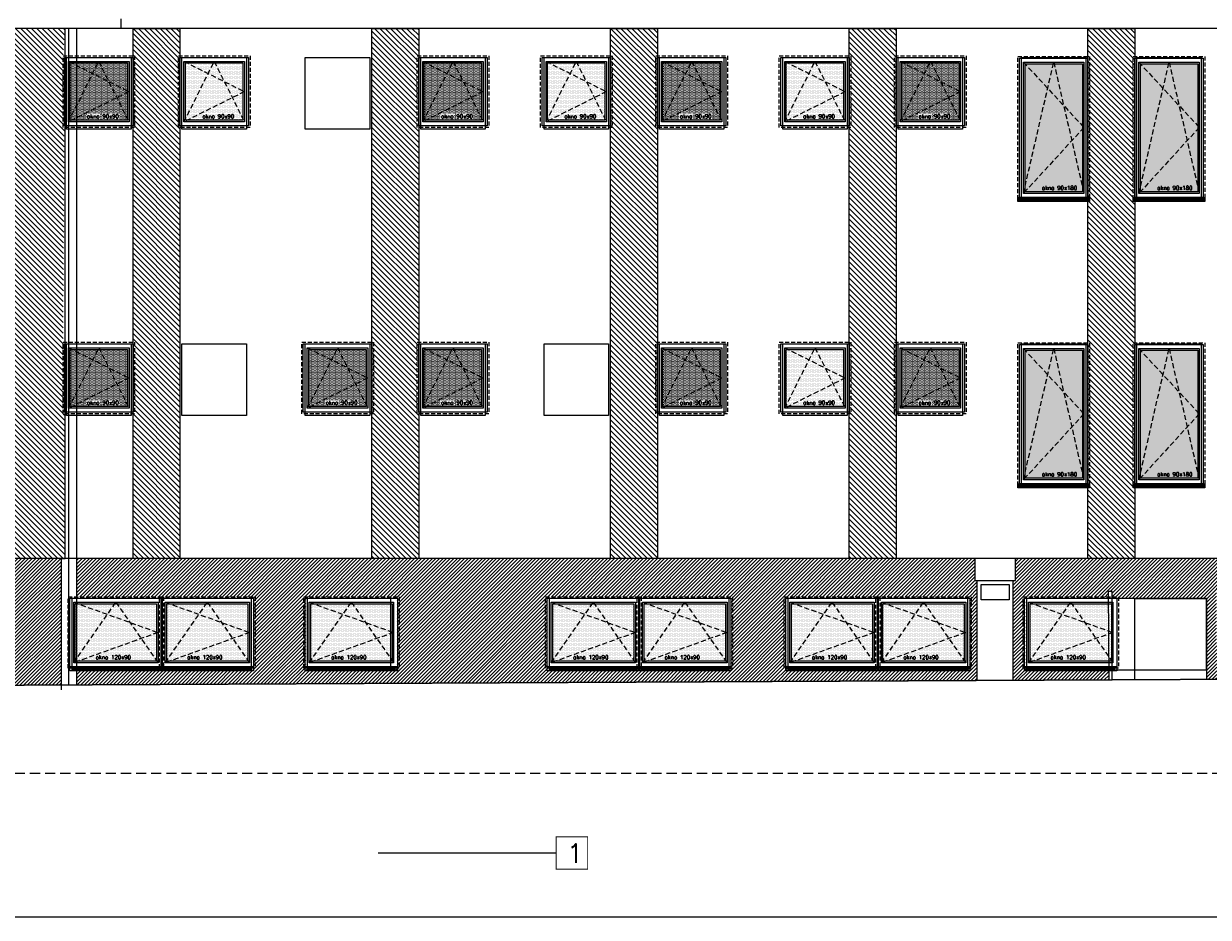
# Model space of a CAD drawing. Header units: millimetres. Extents: x 28291 to 177760, y -399809 to -170937.
# Tile 35 of 256: x 79166 to 80655, y -241830 to -240707. Entities that reach past the tile are written whole.
import ezdxf

# ---------------------------------------------------------------- set-up
doc = ezdxf.new("R2010")
doc.units = ezdxf.units.MM
for name, pattern in [('CACHE', [9.525, 6.35, -3.175]), ('CARKOVANA', [7.5, 5, -2.5]), ('HIDDEN', [9.525, 6.35, -3.175])]:
    doc.linetypes.add(name, pattern=pattern)
doc.layers.get('0').update_dxf_attribs({"lineweight": 0})
for name, color, linetype, lineweight in [('! opisy okien elewacja', 7, 'Continuous', 0), ('!! 0_ Istn-sciany', 3, 'Continuous', 30), ('!! 0_ WIDOK ELEWACJA', 4, 'Continuous', 0), ('!! 0_Istn-cienka', 4, 'Continuous', 9), ('!! 1_Hatch dach', 252, 'Continuous', 5), ('!! 2_NOWE OKNA WIDOk - remont', 140, 'Continuous', 5), ('!! 2_posadzki winyle 2', 43, 'Continuous', 9), ('!! 2_TYNK OBRYS', 252, 'Continuous', 13)]:
    doc.layers.add(name, color=color, linetype=linetype, lineweight=lineweight)
for name, color, linetype, lineweight, true_color in [('!! 0_ Istn-okna - wymienione', 9, 'Continuous', 13, 0x808080), ('!! 1_ELEWACJA KOLOR', 7, 'Continuous', 13, 0x6888bb), ('!! 2_ELEWACJA COKÓŁ', 9, 'Continuous', 13, 0x808080)]:
    doc.layers.add(name, color=color, linetype=linetype, lineweight=lineweight, true_color=true_color)
doc.layers.add('!!_1  OPISY ELEWACJE', color=250, linetype='Continuous')
doc.styles.add('TXT', font='simplex.shx')
pattern_1 = [(225, (130878.9713, -432804.3552), (2.24506403, -2.24506403), [])]

# ---------------------------------------------------------------- blocks, each defined once
blk = doc.blocks.new('okno 90x90')
at = {"layer": '!! 1_Hatch dach', "true_color": 0x575757}
h = blk.add_hatch(dxfattribs=at)
h.set_pattern_fill('DOTS', color=251)
h.set_pattern_definition([(0, (-9634.3096, -11214.1331), (0.79375, 1.5875), [0, -1.5875])])
h.paths.add_polyline_path([(7, 79), (79, 79), (79, 7), (7, 7)])
at = {"layer": '!! 0_ Istn-okna - wymienione', "linetype": 'CARKOVANA', "lineweight": 5}
blk.add_lwpolyline([(-2, 88), (88, 88), (88, -2), (-2, -2)], close=True, dxfattribs=at)
at = {"layer": '!! 0_ Istn-okna - wymienione'}
for points in [[(0, 86), (86, 86), (86, 0), (0, 0)], [(5, 81), (81, 81), (81, 5), (5, 5)], [(7, 79), (79, 79), (79, 7), (7, 7)]]:
    blk.add_lwpolyline(points, close=True, dxfattribs=at)
at = {"layer": '!! 1_Hatch dach', "color": 251, "linetype": 'CACHE', "true_color": 0x575757}
for points in [[(5, 5), (43, 81), (81, 5)], [(5, 81), (81, 43), (5, 5)]]:
    blk.add_lwpolyline(points, dxfattribs=at)
at = {"insert": (28.1, 14.4), "char_height": 5, "attachment_point": 1, "style": 'TXT'}
blk.add_mtext_dynamic_manual_height_columns('okno 90x90', width=52.63, gutter_width=75, heights=[0], dxfattribs=at)
blk = doc.blocks.new('okno 115x115')
at = {"layer": '!! 1_Hatch dach', "true_color": 0x575757}
h = blk.add_hatch(dxfattribs=at)
h.set_pattern_fill('DOTS', color=251, angle=360)
h.set_pattern_definition([(360, (-21873.4686, 1906.5186), (0.79375, 1.5875), [0, -1.5875])])
h.paths.add_polyline_path([(-12259.7, 13266.7), (-12157.7, 13266.7), (-12157.7, 13194.7), (-12259.7, 13194.7)])
h = blk.add_hatch(dxfattribs=at)
h.set_pattern_fill('ANSI31', color=251, scale=0.2, angle=360)
h.paths.add_polyline_path([(-12264.2, 13187.7), (-12153.2, 13187.7), (-12153.2, 13182.7), (-12264.2, 13182.7)])
at = {"layer": '!! 0_ Istn-okna - wymienione', "linetype": 'CARKOVANA', "lineweight": 5}
blk.add_lwpolyline([(-12268.7, 13275.7), (-12148.7, 13275.7), (-12148.7, 13185.7), (-12268.7, 13185.7)], close=True, dxfattribs=at)
at = {"layer": '!! 0_ Istn-okna - wymienione'}
for points in [[(-12266.7, 13273.7), (-12150.7, 13273.7), (-12150.7, 13187.7), (-12266.7, 13187.7)], [(-12261.7, 13268.7), (-12155.7, 13268.7), (-12155.7, 13192.7), (-12261.7, 13192.7)], [(-12259.7, 13266.7), (-12157.7, 13266.7), (-12157.7, 13194.7), (-12259.7, 13194.7)], [(-12266.7, 13187.7), (-12150.7, 13187.7), (-12150.7, 13182.7), (-12266.7, 13182.7)]]:
    blk.add_lwpolyline(points, close=True, dxfattribs=at)
at = {"layer": '!! 1_Hatch dach', "color": 251, "linetype": 'CACHE', "true_color": 0x575757}
for points in [[(-12261.7, 13192.7), (-12208.7, 13268.7), (-12155.7, 13192.7)], [(-12261.7, 13268.7), (-12155.7, 13230.7), (-12261.7, 13192.7)]]:
    blk.add_lwpolyline(points, dxfattribs=at)
at = {"insert": (-12234.1, 13202.1), "char_height": 5, "attachment_point": 1, "style": 'TXT'}
blk.add_mtext_dynamic_manual_height_columns('okno 120x90', width=52.63, gutter_width=75, heights=[0], dxfattribs=at)
blk = doc.blocks.new('okno 90x180')
at = {"layer": '!! 1_Hatch dach', "true_color": 0x575757}
h = blk.add_hatch(dxfattribs=at)
h.set_pattern_fill('DOTS', color=251)
h.set_pattern_definition([(0, (-9632.3096, -11392.1331), (0.79375, 1.5875), [0, -1.5875])])
h.paths.add_polyline_path([(9, -10), (81, -10), (81, -171), (9, -171)])
at = {"layer": '!! 2_posadzki winyle 2'}
h = blk.add_hatch(dxfattribs=at)
h.set_pattern_fill('ANSI31', color=252, scale=0.2)
h.paths.add_polyline_path([(0, -178), (90, -178), (90, -183), (0, -183)])
at = {"layer": '!! 0_ Istn-okna - wymienione', "linetype": 'CARKOVANA', "lineweight": 5}
blk.add_lwpolyline([(0, -1), (90, -1), (90, -180), (0, -180)], close=True, dxfattribs=at)
at = {"layer": '!! 0_ Istn-okna - wymienione'}
for points in [[(2, -3), (88, -3), (88, -178), (2, -178)], [(7, -8), (83, -8), (83, -173), (7, -173)], [(9, -10), (81, -10), (81, -171), (9, -171)], [(0, -178), (90, -178), (90, -183), (0, -183)]]:
    blk.add_lwpolyline(points, close=True, dxfattribs=at)
at = {"layer": '!! 1_Hatch dach', "color": 251, "linetype": 'CACHE', "true_color": 0x575757}
for points in [[(7, -173), (45, -8), (83, -173)], [(7, -8), (83, -90), (7, -173)]]:
    blk.add_lwpolyline(points, dxfattribs=at)
at = {"insert": (30.1, -163.6), "char_height": 5, "attachment_point": 1, "style": 'TXT'}
blk.add_mtext_dynamic_manual_height_columns('okno 90x180', width=52.63, gutter_width=75, heights=[0], dxfattribs=at)

msp = doc.modelspace()

# ---------------------------------------------------------------- hatches: boundary and pattern name
at = {"layer": '!! 1_ELEWACJA KOLOR', "true_color": 0x315442}
h = msp.add_hatch(dxfattribs=at)
h.set_pattern_fill('ANSI31', color=129, scale=1.5, angle=-90)
h.paths.add_polyline_path([(78269.25991, -241379.35053), (79218.25991, -241379.35053), (79218.25991, -241197.35053), (79215.75991, -241197.35053), (79215.75991, -241107.35053), (79217.47132, -240837.35053), (79215.75991, -240837.35053), (79215.75991, -240747.35053), (79218.25991, -240712.9393), (78244.25991, -240712.9393), (78244.25991, -240956.71813), (78244.25991, -240977.35053), (78228.92991, -240977.35053), (78228.92991, -241002.62238), (78269.25991, -241019.35053)])
h.paths.add_polyline_path([(78913.75991, -241107.35053), (79003.75991, -241107.35053), (79003.75991, -241287.35053), (78999.25991, -241287.35053), (78999.25991, -241289.35053), (78918.25991, -241289.35053), (78918.25991, -241287.35053), (78913.75991, -241287.35053)], flags=16)
h.paths.add_polyline_path([(78915.75991, -241109.35053), (79001.75991, -241109.35053), (79001.75991, -241285.35053), (78915.75991, -241285.35053)], flags=0)
h.paths.add_polyline_path([(78920.75991, -241114.35053), (78996.75991, -241114.35053), (78996.75991, -241280.35053), (78920.75991, -241280.35053)], flags=0)
h.paths.add_polyline_path([(78922.59124, -241116.35053), (78958.30208, -241116.35053), (78958.75991, -241114.35053), (78959.21774, -241116.35053), (78994.75991, -241116.35053), (78994.75991, -241195.16632), (78996.75991, -241197.35053), (78994.75991, -241199.53474), (78994.75991, -241271.61369), (78996.30208, -241278.35053), (78922.59124, -241278.35053), (78920.75991, -241280.35053), (78922.75991, -241271.61369), (78922.75991, -241116.53474)], flags=0)
h.paths.add_polyline_path([(78848.75991, -241107.35053), (78848.75991, -241287.35053), (78844.25991, -241287.35053), (78844.25991, -241289.35053), (78763.25991, -241289.35053), (78763.25991, -241287.35053), (78758.75991, -241287.35053), (78758.75991, -241107.35053)], flags=16)
h.paths.add_polyline_path([(78846.75991, -241109.35053), (78846.75991, -241285.35053), (78760.75991, -241285.35053), (78760.75991, -241109.35053)], flags=0)
h.paths.add_polyline_path([(78918.25991, -240929.35053), (78918.25991, -240927.35053), (78913.75991, -240927.35053), (78844.25991, -240927.35053), (78844.25991, -240929.35053), (78763.25991, -240929.35053), (78763.25991, -240927.35053), (78758.75991, -240927.35053), (78699.25991, -240927.35053), (78699.25991, -240929.35053), (78618.25991, -240929.35053), (78618.25991, -240927.35053), (78613.75991, -240927.35053), (78544.25991, -240927.35053), (78544.25991, -240929.35053), (78463.25991, -240929.35053), (78463.25991, -240927.35053), (78458.75991, -240927.35053), (78399.25991, -240927.35053), (78399.25991, -240929.35053), (78318.25991, -240929.35053), (78318.25991, -240927.35053), (78313.75991, -240927.35053), (78313.75991, -240747.35053), (78403.75991, -240747.35053), (78403.75991, -240927.35053), (78458.75991, -240927.35053), (78458.75991, -240747.35053), (78548.75991, -240747.35053), (78548.75991, -240927.35053), (78613.75991, -240927.35053), (78613.75991, -240747.35053), (78703.75991, -240747.35053), (78703.75991, -240927.35053), (78758.75991, -240927.35053), (78758.75991, -240747.35053), (78848.75991, -240747.35053), (78848.75991, -240927.35053), (78913.75991, -240927.35053), (78913.75991, -240747.35053), (79003.75991, -240747.35053), (79003.75991, -240927.35053), (79058.75991, -240927.35053), (79058.75991, -240747.35053), (79148.75991, -240747.35053), (79148.75991, -240927.35053), (79144.25991, -240927.35053), (79144.25991, -240929.35053), (79063.25991, -240929.35053), (79063.25991, -240927.35053), (79058.75991, -240927.35053), (78999.25991, -240927.35053), (78999.25991, -240929.35053)], flags=16)
h.paths.add_polyline_path([(78841.75991, -241114.35053), (78841.75991, -241280.35053), (78765.75991, -241280.35053), (78765.75991, -241114.35053)], flags=0)
h.paths.add_polyline_path([(78915.75991, -240925.35053), (78915.75991, -240749.35053), (79001.75991, -240749.35053), (79001.75991, -240925.35053)], flags=0)
h.paths.add_polyline_path([(78839.75991, -241116.35053), (78839.75991, -241195.16632), (78841.75991, -241197.35053), (78839.75991, -241199.53474), (78839.75991, -241271.61369), (78841.30208, -241278.35053), (78767.59124, -241278.35053), (78765.75991, -241280.35053), (78767.75991, -241271.61369), (78767.75991, -241116.53474), (78767.59124, -241116.35053), (78803.30208, -241116.35053), (78803.75991, -241114.35053), (78804.21774, -241116.35053)], flags=0)
h.paths.add_polyline_path([(78920.75991, -240920.35053), (78920.75991, -240754.35053), (78996.75991, -240754.35053), (78996.75991, -240920.35053)], flags=0)
h.paths.add_polyline_path([(78920.75991, -240920.35053), (78922.75991, -240911.61369), (78922.75991, -240756.53474), (78922.59124, -240756.35053), (78958.30208, -240756.35053), (78958.75991, -240754.35053), (78959.21774, -240756.35053), (78994.75991, -240756.35053), (78994.75991, -240835.16632), (78996.75991, -240837.35053), (78994.75991, -240839.53474), (78994.75991, -240911.61369), (78996.30208, -240918.35053), (78922.59124, -240918.35053)], flags=0)
h.paths.add_polyline_path([(78846.75991, -240925.35053), (78760.75991, -240925.35053), (78760.75991, -240749.35053), (78846.75991, -240749.35053)], flags=0)
h.paths.add_polyline_path([(78841.75991, -240920.35053), (78765.75991, -240920.35053), (78765.75991, -240754.35053), (78841.75991, -240754.35053)], flags=0)
h.paths.add_polyline_path([(78841.30208, -240918.35053), (78767.59124, -240918.35053), (78765.75991, -240920.35053), (78767.75991, -240911.61369), (78767.75991, -240756.53474), (78767.59124, -240756.35053), (78803.30208, -240756.35053), (78803.75991, -240754.35053), (78804.21774, -240756.35053), (78839.75991, -240756.35053), (78839.75991, -240835.16632), (78841.75991, -240837.35053), (78839.75991, -240839.53474), (78839.75991, -240911.61369)], flags=0)
h.paths.add_polyline_path([(79058.75991, -241107.35053), (79148.75991, -241107.35053), (79148.75991, -241287.35053), (79144.25991, -241287.35053), (79144.25991, -241289.35053), (79063.25991, -241289.35053), (79063.25991, -241287.35053), (79058.75991, -241287.35053)], flags=16)
h.paths.add_polyline_path([(79060.75991, -241109.35053), (79146.75991, -241109.35053), (79146.75991, -241285.35053), (79060.75991, -241285.35053)], flags=0)
h.paths.add_polyline_path([(79065.75991, -241114.35053), (79141.75991, -241114.35053), (79141.75991, -241280.35053), (79065.75991, -241280.35053)], flags=0)
h.paths.add_polyline_path([(79067.59124, -241116.35053), (79103.30208, -241116.35053), (79103.75991, -241114.35053), (79104.21774, -241116.35053), (79139.75991, -241116.35053), (79139.75991, -241195.16632), (79141.75991, -241197.35053), (79139.75991, -241199.53474), (79139.75991, -241271.61369), (79141.30208, -241278.35053), (79067.59124, -241278.35053), (79065.75991, -241280.35053), (79067.75991, -241271.61369), (79067.75991, -241116.53474)], flags=0)
h.paths.add_polyline_path([(79060.75991, -240925.35053), (79060.75991, -240749.35053), (79146.75991, -240749.35053), (79146.75991, -240925.35053)], flags=0)
h.paths.add_polyline_path([(79065.75991, -240920.35053), (79065.75991, -240754.35053), (79141.75991, -240754.35053), (79141.75991, -240920.35053)], flags=0)
h.paths.add_polyline_path([(79065.75991, -240920.35053), (79067.75991, -240911.61369), (79067.75991, -240756.53474), (79067.59124, -240756.35053), (79103.30208, -240756.35053), (79103.75991, -240754.35053), (79104.21774, -240756.35053), (79139.75991, -240756.35053), (79139.75991, -240835.16632), (79141.75991, -240837.35053), (79139.75991, -240839.53474), (79139.75991, -240911.61369), (79141.30208, -240918.35053), (79067.59124, -240918.35053)], flags=0)
h.paths.add_polyline_path([(78703.75991, -241107.35053), (78703.75991, -241287.35053), (78699.25991, -241287.35053), (78699.25991, -241289.35053), (78618.25991, -241289.35053), (78618.25991, -241287.35053), (78613.75991, -241287.35053), (78613.75991, -241107.35053)], flags=16)
h.paths.add_polyline_path([(78701.75991, -241109.35053), (78701.75991, -241285.35053), (78615.75991, -241285.35053), (78615.75991, -241109.35053)], flags=0)
h.paths.add_polyline_path([(78696.75991, -241114.35053), (78696.75991, -241280.35053), (78620.75991, -241280.35053), (78620.75991, -241114.35053)], flags=0)
h.paths.add_polyline_path([(78694.75991, -241116.35053), (78694.75991, -241195.16632), (78696.75991, -241197.35053), (78694.75991, -241199.53474), (78694.75991, -241271.61369), (78696.30208, -241278.35053), (78622.59124, -241278.35053), (78620.75991, -241280.35053), (78622.75991, -241271.61369), (78622.75991, -241116.53474), (78622.59124, -241116.35053), (78658.30208, -241116.35053), (78658.75991, -241114.35053), (78659.21774, -241116.35053)], flags=0)
h.paths.add_polyline_path([(78701.75991, -240925.35053), (78615.75991, -240925.35053), (78615.75991, -240749.35053), (78701.75991, -240749.35053)], flags=0)
h.paths.add_polyline_path([(78696.75991, -240920.35053), (78620.75991, -240920.35053), (78620.75991, -240754.35053), (78696.75991, -240754.35053)], flags=0)
h.paths.add_polyline_path([(78696.30208, -240918.35053), (78622.59124, -240918.35053), (78620.75991, -240920.35053), (78622.75991, -240911.61369), (78622.75991, -240756.53474), (78622.59124, -240756.35053), (78658.30208, -240756.35053), (78658.75991, -240754.35053), (78659.21774, -240756.35053), (78694.75991, -240756.35053), (78694.75991, -240835.16632), (78696.75991, -240837.35053), (78694.75991, -240839.53474), (78694.75991, -240911.61369)], flags=0)
h.paths.add_polyline_path([(78548.75991, -241107.35053), (78548.75991, -241287.35053), (78544.25991, -241287.35053), (78544.25991, -241289.35053), (78463.25991, -241289.35053), (78463.25991, -241287.35053), (78458.75991, -241287.35053), (78458.75991, -241107.35053)], flags=16)
h.paths.add_polyline_path([(78546.75991, -241109.35053), (78546.75991, -241285.35053), (78460.75991, -241285.35053), (78460.75991, -241109.35053)], flags=0)
h.paths.add_polyline_path([(78541.75991, -241114.35053), (78541.75991, -241280.35053), (78465.75991, -241280.35053), (78465.75991, -241114.35053)], flags=0)
h.paths.add_polyline_path([(78546.75991, -240925.35053), (78460.75991, -240925.35053), (78460.75991, -240749.35053), (78546.75991, -240749.35053)], flags=0)
h.paths.add_polyline_path([(78539.75991, -241116.35053), (78539.75991, -241195.16632), (78541.75991, -241197.35053), (78539.75991, -241199.53474), (78539.75991, -241271.61369), (78541.30208, -241278.35053), (78467.59124, -241278.35053), (78465.75991, -241280.35053), (78467.75991, -241271.61369), (78467.75991, -241116.53474), (78467.59124, -241116.35053), (78503.30208, -241116.35053), (78503.75991, -241114.35053), (78504.21774, -241116.35053)], flags=0)
h.paths.add_polyline_path([(78541.75991, -240920.35053), (78465.75991, -240920.35053), (78465.75991, -240754.35053), (78541.75991, -240754.35053)], flags=0)
h.paths.add_polyline_path([(78541.30208, -240918.35053), (78467.59124, -240918.35053), (78465.75991, -240920.35053), (78467.75991, -240911.61369), (78467.75991, -240756.53474), (78467.59124, -240756.35053), (78503.30208, -240756.35053), (78503.75991, -240754.35053), (78504.21774, -240756.35053), (78539.75991, -240756.35053), (78539.75991, -240835.16632), (78541.75991, -240837.35053), (78539.75991, -240839.53474), (78539.75991, -240911.61369)], flags=0)
h.paths.add_polyline_path([(78403.75991, -241107.35053), (78403.75991, -241287.35053), (78399.25991, -241287.35053), (78399.25991, -241289.35053), (78318.25991, -241289.35053), (78318.25991, -241287.35053), (78313.75991, -241287.35053), (78313.75991, -241107.35053)], flags=16)
h.paths.add_polyline_path([(78401.75991, -241109.35053), (78401.75991, -241285.35053), (78315.75991, -241285.35053), (78315.75991, -241109.35053)], flags=0)
h.paths.add_polyline_path([(78401.75991, -240925.35053), (78315.75991, -240925.35053), (78315.75991, -240749.35053), (78401.75991, -240749.35053)], flags=0)
h.paths.add_polyline_path([(78396.75991, -241114.35053), (78396.75991, -241280.35053), (78320.75991, -241280.35053), (78320.75991, -241114.35053)], flags=0)
h.paths.add_polyline_path([(78394.75991, -241116.35053), (78394.75991, -241195.16632), (78396.75991, -241197.35053), (78394.75991, -241199.53474), (78394.75991, -241271.61369), (78396.30208, -241278.35053), (78322.59124, -241278.35053), (78320.75991, -241280.35053), (78322.75991, -241271.61369), (78322.75991, -241116.53474), (78322.59124, -241116.35053), (78358.30208, -241116.35053), (78358.75991, -241114.35053), (78359.21774, -241116.35053)], flags=0)
h.paths.add_polyline_path([(78396.75991, -240920.35053), (78320.75991, -240920.35053), (78320.75991, -240754.35053), (78396.75991, -240754.35053)], flags=0)
h.paths.add_polyline_path([(78396.30208, -240918.35053), (78322.59124, -240918.35053), (78320.75991, -240920.35053), (78322.75991, -240911.61369), (78322.75991, -240756.53474), (78322.59124, -240756.35053), (78358.30208, -240756.35053), (78358.75991, -240754.35053), (78359.21774, -240756.35053), (78394.75991, -240756.35053), (78394.75991, -240835.16632), (78396.75991, -240837.35053), (78394.75991, -240839.53474), (78394.75991, -240911.61369)], flags=0)
h.paths.add_polyline_path([(79087.58766, -241277.1909), (79137.70671, -241277.1909), (79137.70671, -241269.6909), (79087.58766, -241269.6909)], flags=8)
h.paths.add_polyline_path([(78942.58766, -241277.1909), (78992.70671, -241277.1909), (78992.70671, -241269.6909), (78942.58766, -241269.6909)], flags=8)
h.paths.add_polyline_path([(78787.58766, -241277.1909), (78837.70671, -241277.1909), (78837.70671, -241269.6909), (78787.58766, -241269.6909)], flags=8)
h.paths.add_polyline_path([(78642.58766, -241277.1909), (78692.70671, -241277.1909), (78692.70671, -241269.6909), (78642.58766, -241269.6909)], flags=8)
h.paths.add_polyline_path([(78487.58766, -241277.1909), (78537.70671, -241277.1909), (78537.70671, -241269.6909), (78487.58766, -241269.6909)], flags=8)
h.paths.add_polyline_path([(78342.58766, -241277.1909), (78392.70671, -241277.1909), (78392.70671, -241269.6909), (78342.58766, -241269.6909)], flags=8)
h.paths.add_polyline_path([(79087.58766, -240917.1909), (79137.70671, -240917.1909), (79137.70671, -240909.6909), (79087.58766, -240909.6909)], flags=8)
h.paths.add_polyline_path([(78942.58766, -240917.1909), (78992.70671, -240917.1909), (78992.70671, -240909.6909), (78942.58766, -240909.6909)], flags=8)
h.paths.add_polyline_path([(78787.58766, -240917.1909), (78837.70671, -240917.1909), (78837.70671, -240909.6909), (78787.58766, -240909.6909)], flags=8)
h.paths.add_polyline_path([(78642.58766, -240917.1909), (78692.70671, -240917.1909), (78692.70671, -240909.6909), (78642.58766, -240909.6909)], flags=8)
h.paths.add_polyline_path([(78487.58766, -240917.1909), (78537.70671, -240917.1909), (78537.70671, -240909.6909), (78487.58766, -240909.6909)], flags=8)
h.paths.add_polyline_path([(78342.58766, -240917.1909), (78392.70671, -240917.1909), (78392.70671, -240909.6909), (78342.58766, -240909.6909)], flags=8)
h = msp.add_hatch(dxfattribs=at)
h.set_pattern_fill('ANSI31', color=129, scale=1.5, angle=-90)
h.paths.add_polyline_path([(79303.75991, -240712.9393), (79362.75991, -240712.9393), (79362.75991, -241379.35053), (79303.75991, -241379.35053)])
h = msp.add_hatch(dxfattribs=at)
h.set_pattern_fill('ANSI31', color=129, scale=1.5, angle=-90)
h.paths.add_polyline_path([(79603.75991, -240712.9393), (79662.75991, -240712.9393), (79662.75991, -241379.35053), (79603.75991, -241379.35053)])
h = msp.add_hatch(dxfattribs=at)
h.set_pattern_fill('ANSI31', color=129, scale=1.5, angle=-90)
h.paths.add_polyline_path([(79903.75991, -240712.9393), (79962.75991, -240712.9393), (79962.75991, -241379.35053), (79903.75991, -241379.35053)])
h = msp.add_hatch(dxfattribs=at)
h.set_pattern_fill('ANSI31', color=129, scale=1.5, angle=-90)
h.paths.add_polyline_path([(80203.75991, -240712.9393), (80262.75991, -240712.9393), (80262.75991, -241379.35053), (80203.75991, -241379.35053)])
h = msp.add_hatch(dxfattribs=at)
h.set_pattern_fill('ANSI31', color=129, scale=1.5, angle=-90)
h.paths.add_polyline_path([(80503.75991, -240712.9393), (80562.75991, -240712.9393), (80562.75991, -241379.35053), (80503.75991, -241379.35053)])
at = {"layer": '!! 2_ELEWACJA COKÓŁ', "true_color": 0x2b2b2c}
h = msp.add_hatch(dxfattribs=at)
h.set_pattern_fill('ANSI31', color=250, angle=180)
h.set_pattern_definition(pattern_1)
h.paths.add_polyline_path([(78269.25991, -241542.85248), (79213.25991, -241538.26104), (79213.25991, -241379.35053), (78269.25991, -241379.35053)])
h.paths.add_polyline_path([(78739.25991, -241427.35053), (78854.25991, -241427.35053), (78854.25991, -241517.35053), (78852.25991, -241517.35053), (78852.25991, -241519.35053), (78626.25991, -241519.35053), (78626.25991, -241517.35053), (78624.25991, -241517.35053), (78624.25991, -241427.35053)], flags=16)
h.paths.add_polyline_path([(78737.25991, -241429.35053), (78737.25991, -241515.35053), (78626.25991, -241515.35053), (78626.25991, -241429.35053)], flags=0)
h.paths.add_polyline_path([(78732.25991, -241434.35053), (78732.25991, -241510.35053), (78631.25991, -241510.35053), (78631.25991, -241434.35053)], flags=0)
h.paths.add_polyline_path([(78680.43096, -241436.35053), (78681.75991, -241434.35053), (78683.08886, -241436.35053), (78730.25991, -241436.35053), (78730.25991, -241471.59806), (78732.25991, -241472.35053), (78730.25991, -241473.10301), (78730.25991, -241507.34063), (78730.93096, -241508.35053), (78636.5757, -241508.35053), (78631.25991, -241510.35053), (78633.25991, -241507.34063), (78633.25991, -241436.35053)], flags=0)
h.paths.add_polyline_path([(78554.25991, -241427.35053), (78554.25991, -241517.35053), (78552.25991, -241517.35053), (78552.25991, -241519.35053), (78326.25991, -241519.35053), (78326.25991, -241517.35053), (78324.25991, -241517.35053), (78324.25991, -241427.35053), (78439.25991, -241427.35053)], flags=16)
h.paths.add_polyline_path([(78552.25991, -241429.35053), (78552.25991, -241515.35053), (78441.25991, -241515.35053), (78441.25991, -241429.35053)], flags=0)
h.paths.add_polyline_path([(78547.25991, -241434.35053), (78547.25991, -241510.35053), (78446.25991, -241510.35053), (78446.25991, -241434.35053)], flags=0)
h.paths.add_polyline_path([(78741.25991, -241429.35053), (78852.25991, -241429.35053), (78852.25991, -241515.35053), (78741.25991, -241515.35053)], flags=0)
h.paths.add_polyline_path([(78545.25991, -241436.35053), (78545.25991, -241471.59806), (78547.25991, -241472.35053), (78545.25991, -241473.10301), (78545.25991, -241507.34063), (78545.93096, -241508.35053), (78451.5757, -241508.35053), (78446.25991, -241510.35053), (78448.25991, -241507.34063), (78448.25991, -241436.35053), (78495.43096, -241436.35053), (78496.75991, -241434.35053), (78498.08886, -241436.35053)], flags=0)
h.paths.add_polyline_path([(78746.25991, -241434.35053), (78847.25991, -241434.35053), (78847.25991, -241510.35053), (78746.25991, -241510.35053)], flags=0)
h.paths.add_polyline_path([(78795.43096, -241436.35053), (78796.75991, -241434.35053), (78798.08886, -241436.35053), (78845.25991, -241436.35053), (78845.25991, -241471.59806), (78847.25991, -241472.35053), (78845.25991, -241473.10301), (78845.25991, -241507.34063), (78845.93096, -241508.35053), (78751.5757, -241508.35053), (78746.25991, -241510.35053), (78748.25991, -241507.34063), (78748.25991, -241436.35053)], flags=0)
h.paths.add_polyline_path([(78437.25991, -241429.35053), (78437.25991, -241515.35053), (78326.25991, -241515.35053), (78326.25991, -241429.35053)], flags=0)
h.paths.add_polyline_path([(78432.25991, -241434.35053), (78432.25991, -241510.35053), (78331.25991, -241510.35053), (78331.25991, -241434.35053)], flags=0)
h.paths.add_polyline_path([(78430.25991, -241436.35053), (78430.25991, -241471.59806), (78432.25991, -241472.35053), (78430.25991, -241473.10301), (78430.25991, -241507.34063), (78430.93096, -241508.35053), (78336.5757, -241508.35053), (78331.25991, -241510.35053), (78333.25991, -241507.34063), (78333.25991, -241436.35053), (78380.43096, -241436.35053), (78381.75991, -241434.35053), (78383.08886, -241436.35053)], flags=0)
h.paths.add_polyline_path([(78924.25991, -241427.35053), (79039.25991, -241427.35053), (79154.25991, -241427.35053), (79154.25991, -241517.35053), (79152.25991, -241517.35053), (79152.25991, -241519.35053), (78926.25991, -241519.35053), (78926.25991, -241517.35053), (78924.25991, -241517.35053)], flags=16)
h.paths.add_polyline_path([(78926.25991, -241429.35053), (79037.25991, -241429.35053), (79037.25991, -241515.35053), (78926.25991, -241515.35053)], flags=0)
h.paths.add_polyline_path([(78931.25991, -241434.35053), (79032.25991, -241434.35053), (79032.25991, -241510.35053), (78931.25991, -241510.35053)], flags=0)
h.paths.add_polyline_path([(78980.43096, -241436.35053), (78981.75991, -241434.35053), (78983.08886, -241436.35053), (79030.25991, -241436.35053), (79030.25991, -241471.59806), (79032.25991, -241472.35053), (79030.25991, -241473.10301), (79030.25991, -241507.34063), (79030.93096, -241508.35053), (78936.5757, -241508.35053), (78931.25991, -241510.35053), (78933.25991, -241507.34063), (78933.25991, -241436.35053)], flags=0)
h.paths.add_polyline_path([(79041.25991, -241429.35053), (79152.25991, -241429.35053), (79152.25991, -241515.35053), (79041.25991, -241515.35053)], flags=0)
h.paths.add_polyline_path([(79046.25991, -241434.35053), (79147.25991, -241434.35053), (79147.25991, -241510.35053), (79046.25991, -241510.35053)], flags=0)
h.paths.add_polyline_path([(79095.43096, -241436.35053), (79096.75991, -241434.35053), (79098.08886, -241436.35053), (79145.25991, -241436.35053), (79145.25991, -241471.59806), (79147.25991, -241472.35053), (79145.25991, -241473.10301), (79145.25991, -241507.34063), (79145.93096, -241508.35053), (79051.5757, -241508.35053), (79046.25991, -241510.35053), (79048.25991, -241507.34063), (79048.25991, -241436.35053)], flags=0)
h.paths.add_polyline_path([(77961.25991, -241544.35053), (78259.25991, -241542.90112), (78259.25991, -241379.35053), (77961.25991, -241379.35053)])
h.paths.add_polyline_path([(78254.25991, -241427.35053), (78254.25991, -241517.35053), (78252.25991, -241517.35053), (78252.25991, -241519.35053), (78026.25991, -241519.35053), (78026.25991, -241517.35053), (78024.25991, -241517.35053), (78024.25991, -241427.35053), (78139.25991, -241427.35053)], flags=16)
h.paths.add_polyline_path([(78252.25991, -241429.35053), (78252.25991, -241515.35053), (78141.25991, -241515.35053), (78141.25991, -241429.35053)], flags=0)
h.paths.add_polyline_path([(78247.25991, -241434.35053), (78247.25991, -241510.35053), (78146.25991, -241510.35053), (78146.25991, -241434.35053)], flags=0)
h.paths.add_polyline_path([(78196.75991, -241434.35053), (78198.08886, -241436.35053), (78245.25991, -241436.35053), (78245.25991, -241471.59806), (78247.25991, -241472.35053), (78245.25991, -241473.10301), (78245.25991, -241507.34063), (78245.93096, -241508.35053), (78151.5757, -241508.35053), (78146.25991, -241510.35053), (78148.25991, -241507.34063), (78148.25991, -241436.35053), (78195.43096, -241436.35053)], flags=0)
h.paths.add_polyline_path([(78137.25991, -241429.35053), (78137.25991, -241515.35053), (78026.25991, -241515.35053), (78026.25991, -241429.35053)], flags=0)
h.paths.add_polyline_path([(78132.25991, -241434.35053), (78132.25991, -241510.35053), (78031.25991, -241510.35053), (78031.25991, -241434.35053)], flags=0)
h.paths.add_polyline_path([(78130.25991, -241436.35053), (78130.25991, -241471.59806), (78132.25991, -241472.35053), (78130.25991, -241473.10301), (78130.25991, -241507.34063), (78130.93096, -241508.35053), (78036.5757, -241508.35053), (78031.25991, -241510.35053), (78033.25991, -241507.34063), (78033.25991, -241436.35053), (78080.43096, -241436.35053), (78081.75991, -241434.35053), (78083.08886, -241436.35053)], flags=0)
h.paths.add_polyline_path([(79070.08766, -241507.1909), (79119.25433, -241507.1909), (79119.25433, -241499.6909), (79070.08766, -241499.6909)], flags=8)
h.paths.add_polyline_path([(78955.08766, -241507.1909), (79004.25433, -241507.1909), (79004.25433, -241499.6909), (78955.08766, -241499.6909)], flags=8)
h.paths.add_polyline_path([(78770.08766, -241507.1909), (78819.25433, -241507.1909), (78819.25433, -241499.6909), (78770.08766, -241499.6909)], flags=8)
h.paths.add_polyline_path([(78655.08766, -241507.1909), (78704.25433, -241507.1909), (78704.25433, -241499.6909), (78655.08766, -241499.6909)], flags=8)
h.paths.add_polyline_path([(78470.08766, -241507.1909), (78519.25433, -241507.1909), (78519.25433, -241499.6909), (78470.08766, -241499.6909)], flags=8)
h.paths.add_polyline_path([(78355.08766, -241507.1909), (78404.25433, -241507.1909), (78404.25433, -241499.6909), (78355.08766, -241499.6909)], flags=8)
h.paths.add_polyline_path([(78170.08766, -241507.1909), (78219.25433, -241507.1909), (78219.25433, -241499.6909), (78170.08766, -241499.6909)], flags=8)
h.paths.add_polyline_path([(78055.08766, -241507.1909), (78104.25433, -241507.1909), (78104.25433, -241499.6909), (78055.08766, -241499.6909)], flags=8)
h = msp.add_hatch(dxfattribs=at)
h.set_pattern_fill('ANSI31', color=250, angle=180)
h.set_pattern_definition(pattern_1)
h.paths.add_polyline_path([(79233.25991, -241427.35053), (79339.75331, -241427.35053), (79454.75331, -241427.35053), (79454.75331, -241517.35053), (79452.75331, -241517.35053), (79452.75331, -241519.35053), (79233.25991, -241519.35053), (79233.25991, -241538.16376), (80364.75331, -241532.66039), (80364.75331, -241407.00715), (80361.75331, -241407.00715), (80361.75331, -241379.35053), (79233.25991, -241379.35053)])
h.paths.add_polyline_path([(79824.75331, -241427.35053), (79939.75331, -241427.35053), (80054.75331, -241427.35053), (80054.75331, -241517.35053), (80052.75331, -241517.35053), (80052.75331, -241519.35053), (79826.75331, -241519.35053), (79826.75331, -241517.35053), (79824.75331, -241517.35053)], flags=16)
h.paths.add_polyline_path([(79826.75331, -241429.35053), (79937.75331, -241429.35053), (79937.75331, -241515.35053), (79826.75331, -241515.35053)], flags=0)
h.paths.add_polyline_path([(79831.75331, -241434.35053), (79932.75331, -241434.35053), (79932.75331, -241510.35053), (79831.75331, -241510.35053)], flags=0)
h.paths.add_polyline_path([(79880.92437, -241436.35053), (79882.25331, -241434.35053), (79883.58226, -241436.35053), (79930.75331, -241436.35053), (79930.75331, -241471.59806), (79932.75331, -241472.35053), (79930.75331, -241473.10301), (79930.75331, -241507.34063), (79931.42437, -241508.35053), (79837.0691, -241508.35053), (79831.75331, -241510.35053), (79833.75331, -241507.34063), (79833.75331, -241436.35053)], flags=0)
h.paths.add_polyline_path([(79635.75331, -241427.35054), (79635.75331, -241517.35054), (79627.75331, -241517.35054), (79627.75331, -241519.35053), (79522.75331, -241519.35054), (79522.75331, -241517.35054), (79520.75331, -241517.35054), (79520.75331, -241427.35054)], flags=16)
h.paths.add_polyline_path([(79633.75331, -241429.35054), (79633.75331, -241515.35054), (79522.75331, -241515.35054), (79522.75331, -241429.35054)], flags=0)
h.paths.add_polyline_path([(79628.75331, -241434.35054), (79628.75331, -241510.35054), (79527.75331, -241510.35054), (79527.75331, -241434.35054)], flags=0)
h.paths.add_polyline_path([(79626.75331, -241436.35054), (79626.75331, -241471.59806), (79628.75331, -241472.35054), (79626.75331, -241473.10301), (79626.75331, -241507.34064), (79627.42437, -241508.35054), (79533.0691, -241508.35054), (79527.75331, -241510.35054), (79529.75331, -241507.34064), (79529.75331, -241436.35054), (79576.92437, -241436.35054), (79578.25331, -241434.35054), (79579.58226, -241436.35054)], flags=0)
h.paths.add_polyline_path([(79941.75331, -241429.35053), (80052.75331, -241429.35053), (80052.75331, -241515.35053), (79941.75331, -241515.35053)], flags=0)
h.paths.add_polyline_path([(79946.75331, -241434.35053), (80047.75331, -241434.35053), (80047.75331, -241510.35053), (79946.75331, -241510.35053)], flags=0)
h.paths.add_polyline_path([(79995.92437, -241436.35053), (79997.25331, -241434.35053), (79998.58226, -241436.35053), (80045.75331, -241436.35053), (80045.75331, -241471.59806), (80047.75331, -241472.35053), (80045.75331, -241473.10301), (80045.75331, -241507.34063), (80046.42437, -241508.35053), (79952.0691, -241508.35053), (79946.75331, -241510.35053), (79948.75331, -241507.34063), (79948.75331, -241436.35053)], flags=0)
h.paths.add_polyline_path([(80124.75331, -241427.35053), (80239.75331, -241427.35053), (80354.75331, -241427.35053), (80354.75331, -241517.35053), (80352.75331, -241517.35053), (80352.75331, -241519.35053), (80126.75331, -241519.35053), (80126.75331, -241517.35053), (80124.75331, -241517.35053)], flags=16)
h.paths.add_polyline_path([(80126.75331, -241429.35053), (80237.75331, -241429.35053), (80237.75331, -241515.35053), (80126.75331, -241515.35053)], flags=0)
h.paths.add_polyline_path([(80131.75331, -241434.35053), (80232.75331, -241434.35053), (80232.75331, -241510.35053), (80131.75331, -241510.35053)], flags=0)
h.paths.add_polyline_path([(80180.92437, -241436.35053), (80182.25331, -241434.35053), (80183.58226, -241436.35053), (80230.75331, -241436.35053), (80230.75331, -241471.59806), (80232.75331, -241472.35053), (80230.75331, -241473.10301), (80230.75331, -241507.34063), (80231.42437, -241508.35053), (80137.0691, -241508.35053), (80131.75331, -241510.35053), (80133.75331, -241507.34063), (80133.75331, -241436.35053)], flags=0)
h.paths.add_polyline_path([(80241.75331, -241429.35053), (80352.75331, -241429.35053), (80352.75331, -241515.35053), (80241.75331, -241515.35053)], flags=0)
h.paths.add_polyline_path([(80246.75331, -241434.35053), (80347.75331, -241434.35053), (80347.75331, -241510.35053), (80246.75331, -241510.35053)], flags=0)
h.paths.add_polyline_path([(80295.92437, -241436.35053), (80297.25331, -241434.35053), (80298.58226, -241436.35053), (80345.75331, -241436.35053), (80345.75331, -241471.59806), (80347.75331, -241472.35053), (80345.75331, -241473.10301), (80345.75331, -241507.34063), (80346.42437, -241508.35053), (80252.0691, -241508.35053), (80246.75331, -241510.35053), (80248.75331, -241507.34063), (80248.75331, -241436.35053)], flags=0)
h.paths.add_polyline_path([(80270.58107, -241507.1909), (80319.74773, -241507.1909), (80319.74773, -241499.6909), (80270.58107, -241499.6909)], flags=8)
h.paths.add_polyline_path([(80155.58107, -241507.1909), (80204.74773, -241507.1909), (80204.74773, -241499.6909), (80155.58107, -241499.6909)], flags=8)
h.paths.add_polyline_path([(79970.58107, -241507.1909), (80019.74773, -241507.1909), (80019.74773, -241499.6909), (79970.58107, -241499.6909)], flags=8)
h.paths.add_polyline_path([(79855.58107, -241507.1909), (79904.74773, -241507.1909), (79904.74773, -241499.6909), (79855.58107, -241499.6909)], flags=8)
h.paths.add_polyline_path([(79551.58107, -241507.19091), (79600.74773, -241507.19091), (79600.74773, -241499.69091), (79551.58107, -241499.69091)], flags=8)
h = msp.add_hatch(dxfattribs=at)
h.set_pattern_fill('ANSI31', color=250, angle=180)
h.set_pattern_definition(pattern_1)
h.paths.add_polyline_path([(80412.75331, -241407.00715), (80409.75331, -241407.00715), (80409.75331, -241532.44152), (80529.89261, -241531.85718), (80529.83178, -241519.35053), (80426.75331, -241519.35053), (80426.75331, -241517.35053), (80424.75331, -241517.35053), (80424.75331, -241427.35053), (80529.38431, -241427.35053), (80529.35285, -241420.88263), (80534.35285, -241420.88263), (80534.35285, -241427.35053), (80539.75331, -241427.35053), (80539.75331, -241429.35053), (80652.75331, -241429.35053), (80652.75331, -241531.25961), (80665.79645, -241531.19617), (80665.25991, -241420.88263), (80670.25991, -241420.88263), (80670.25991, -241531.17446), (80678.04331, -241531.13661), (80678.04331, -241379.35053), (80412.75331, -241379.35053)])
h.paths.add_polyline_path([(80688.04331, -241531.08797), (80703.04331, -241531.01501), (80703.04331, -241379.35053), (80688.04331, -241379.35053)])
h.paths.add_polyline_path([(80713.04331, -241530.96637), (80735.25991, -241530.85831), (80735.25991, -241379.35053), (80713.04331, -241379.35053)])

# ---------------------------------------------------------------- linework, layer by layer
at = {"layer": '! opisy okien elewacja'}
msp.add_lwpolyline([(82687.95751, -241830.32956), (75348.20682, -241830.32956), (75348.20682, -239752.90582), (82687.95751, -239752.90582)], close=True, dxfattribs=at)
msp.add_lwpolyline([(80562.75331, -241531.86984), (80562.75331, -241429.35053), (80652.75331, -241429.35053), (80652.75331, -241531.25961)], dxfattribs=at)
at = {"layer": '!! 0_ Istn-sciany'}
msp.add_lwpolyline([(81987.25991, -241524.76882), (76516.8108, -241551.37606)], dxfattribs=at)
at = {"layer": '!! 0_ WIDOK ELEWACJA'}
for points in [[(79303.25991, -240712.9393), (78174.25991, -240712.9393)], [(79213.25991, -241379.35053), (79218.25991, -241379.35053), (79218.25991, -240712.9393)], [(79223.25991, -241538.2124), (79223.25991, -240712.9393)], [(79233.25991, -241538.16376), (79233.25991, -240712.9393)], [(82077.25991, -240712.9393), (79257.84857, -240712.9393)], [(79288.25991, -240700.9507), (79288.25991, -240712.9393)], [(80770.25991, -241379.35053), (77951.25991, -241379.35053)], [(79213.25991, -241379.35053), (79213.25991, -241544.35053)]]:
    msp.add_lwpolyline(points, dxfattribs=at)
for points in [[(79301.25991, -240749.35053), (79301.25991, -240839.35053), (79220.25991, -240839.35053), (79220.25991, -240749.35053)], [(79446.25991, -240749.35053), (79446.25991, -240839.35053), (79365.25991, -240839.35053), (79365.25991, -240749.35053)], [(79601.25991, -240749.35053), (79601.25991, -240839.35053), (79520.25991, -240839.35053), (79520.25991, -240749.35053)], [(79746.25991, -240749.35053), (79746.25991, -240839.35053), (79665.25991, -240839.35053), (79665.25991, -240749.35053)], [(79901.25991, -240749.35053), (79901.25991, -240839.35053), (79820.25991, -240839.35053), (79820.25991, -240749.35053)], [(80046.25991, -240749.35053), (80046.25991, -240839.35053), (79965.25991, -240839.35053), (79965.25991, -240749.35053)], [(80201.25991, -240749.35053), (80201.25991, -240839.35053), (80120.25991, -240839.35053), (80120.25991, -240749.35053)], [(80346.25991, -240749.35053), (80346.25991, -240839.35053), (80265.25991, -240839.35053), (80265.25991, -240749.35053)], [(80501.25991, -240749.35053), (80501.25991, -240929.35053), (80420.25991, -240929.35053), (80420.25991, -240749.35053)], [(80646.25991, -240749.35053), (80646.25991, -240929.35053), (80565.25991, -240929.35053), (80565.25991, -240749.35053)], [(79301.25991, -241109.35053), (79301.25991, -241199.35053), (79220.25991, -241199.35053), (79220.25991, -241109.35053)], [(79446.25991, -241109.35053), (79446.25991, -241199.35053), (79365.25991, -241199.35053), (79365.25991, -241109.35053)], [(79601.25991, -241109.35053), (79601.25991, -241199.35053), (79520.25991, -241199.35053), (79520.25991, -241109.35053)], [(79746.25991, -241109.35053), (79746.25991, -241199.35053), (79665.25991, -241199.35053), (79665.25991, -241109.35053)], [(79901.25991, -241109.35053), (79901.25991, -241199.35053), (79820.25991, -241199.35053), (79820.25991, -241109.35053)], [(80046.25991, -241109.35053), (80046.25991, -241199.35053), (79965.25991, -241199.35053), (79965.25991, -241109.35053)], [(80201.25991, -241109.35053), (80201.25991, -241199.35053), (80120.25991, -241199.35053), (80120.25991, -241109.35053)], [(80346.25991, -241109.35053), (80346.25991, -241199.35053), (80265.25991, -241199.35053), (80265.25991, -241109.35053)], [(80501.25991, -241109.35053), (80501.25991, -241289.35053), (80420.25991, -241289.35053), (80420.25991, -241109.35053)], [(80646.25991, -241109.35053), (80646.25991, -241289.35053), (80565.25991, -241289.35053), (80565.25991, -241109.35053)], [(79452.75331, -241519.35053), (79452.75331, -241429.35053), (79226.75331, -241429.35053), (79226.75331, -241519.35053)], [(79627.75331, -241519.35053), (79627.75331, -241429.35053), (79522.75331, -241429.35054), (79522.75331, -241519.35054)], [(80052.75331, -241519.35053), (80052.75331, -241429.35053), (79826.75331, -241429.35053), (79826.75331, -241519.35053)], [(80352.75331, -241519.35053), (80352.75331, -241429.35053), (80126.75331, -241429.35053), (80126.75331, -241519.35053)], [(80652.75331, -241519.35053), (80652.75331, -241429.35053), (80426.75331, -241429.35053), (80426.75331, -241519.35053)]]:
    msp.add_lwpolyline(points, close=True, dxfattribs=at)
at = {"layer": '!! 0_Istn-cienka'}
for points in [[(80412.75331, -241379.35053), (80361.75331, -241379.35053), (80361.75331, -241407.00715), (80412.75331, -241407.00715)], [(80369.75331, -241412.00715), (80404.75331, -241412.00715), (80404.75331, -241431.14347), (80369.75331, -241431.14347)]]:
    msp.add_lwpolyline(points, close=True, dxfattribs=at)
for points in [[(80364.75331, -241532.36856), (80364.75331, -241407.00715)], [(80409.75331, -241532.36856), (80409.75331, -241407.00715)], [(80534.35285, -241530.88263), (80534.35285, -241420.88263), (80529.35285, -241420.88263), (80529.88904, -241531.12322)]]:
    msp.add_lwpolyline(points, dxfattribs=at)
at = {"layer": '!! 0_Istn-cienka', "linetype": 'HIDDEN', "ltscale": 2}
msp.add_lwpolyline([(81987.25991, -241649.35053), (75861.25991, -241649.35053)], dxfattribs=at)
at = {"layer": '!! 2_TYNK OBRYS'}
for points in [[(79303.75991, -240712.9393), (79362.75991, -240712.9393), (79362.75991, -241379.35053), (79303.75991, -241379.35053)], [(79603.75991, -240712.9393), (79662.75991, -240712.9393), (79662.75991, -241379.35053), (79603.75991, -241379.35053)], [(79903.75991, -240712.9393), (79962.75991, -240712.9393), (79962.75991, -241379.35053), (79903.75991, -241379.35053)], [(80203.75991, -240712.9393), (80262.75991, -240712.9393), (80262.75991, -241379.35053), (80203.75991, -241379.35053)], [(80503.75991, -240712.9393), (80562.75991, -240712.9393), (80562.75991, -241379.35053), (80503.75991, -241379.35053)]]:
    msp.add_lwpolyline(points, close=True, dxfattribs=at)
at = {"layer": '!!_1  OPISY ELEWACJE', "const_width": 1.2}
msp.add_lwpolyline([(79835.40641, -241769.84566), (79835.40641, -241729.30087), (79875.12075, -241729.30087), (79875.12075, -241769.84566)], close=True, dxfattribs=at)
msp.add_lwpolyline([(79835.40641, -241769.84566), (79835.40641, -241729.30087), (79875.12075, -241729.30087), (79875.12075, -241769.84566)], close=True, dxfattribs=at)
at = {"layer": '!!_1  OPISY ELEWACJE'}
msp.add_lwpolyline([(79835.40641, -241749.57326), (79611.79519, -241749.57326)], dxfattribs=at)

# ---------------------------------------------------------------- block references
at = {"layer": '!! 2_NOWE OKNA WIDOk - remont'}
for name, p in [('okno 90x90', (79217.75991, -240835.35053)), ('okno 90x90', (79362.75991, -240835.35053)), ('okno 90x90', (79662.75991, -240835.35053)), ('okno 90x90', (79817.75991, -240835.35053)), ('okno 90x90', (79962.75991, -240835.35053)), ('okno 90x90', (80117.75991, -240835.35053)), ('okno 90x90', (80262.75991, -240835.35053)), ('okno 90x180', (80415.75991, -240747.35053)), ('okno 90x180', (80560.75991, -240747.35053)), ('okno 90x90', (79217.75991, -241195.35053)), ('okno 90x90', (79517.75991, -241195.35053)), ('okno 90x90', (79662.75991, -241195.35053)), ('okno 90x90', (79962.75991, -241195.35053)), ('okno 90x90', (80117.75991, -241195.35053)), ('okno 90x90', (80262.75991, -241195.35053)), ('okno 90x180', (80415.75991, -241107.35053)), ('okno 90x180', (80560.75991, -241107.35053)), ('okno 115x115', (91490.91233, -254703.00231)), ('okno 115x115', (91605.91233, -254703.00231)), ('okno 115x115', (91786.91233, -254703.00232)), ('okno 115x115', (92090.91233, -254703.00231)), ('okno 115x115', (92205.91233, -254703.00231)), ('okno 115x115', (92390.91233, -254703.00231)), ('okno 115x115', (92505.91233, -254703.00231)), ('okno 115x115', (92690.91233, -254703.00231))]:
    msp.add_blockref(name, p, dxfattribs=at)

# ---------------------------------------------------------------- texts
at = {"layer": '!!_1  OPISY ELEWACJE', "insert": (79849.10833, -241737.9695), "char_height": 24, "attachment_point": 1, "style": 'TXT'}
msp.add_mtext_dynamic_manual_height_columns('1', width=40.5447886, gutter_width=90, heights=[0], dxfattribs=at)
msp.add_mtext_dynamic_manual_height_columns('1', width=40.5447886, gutter_width=90, heights=[0], dxfattribs=at)

doc.saveas('drawing.dxf')
